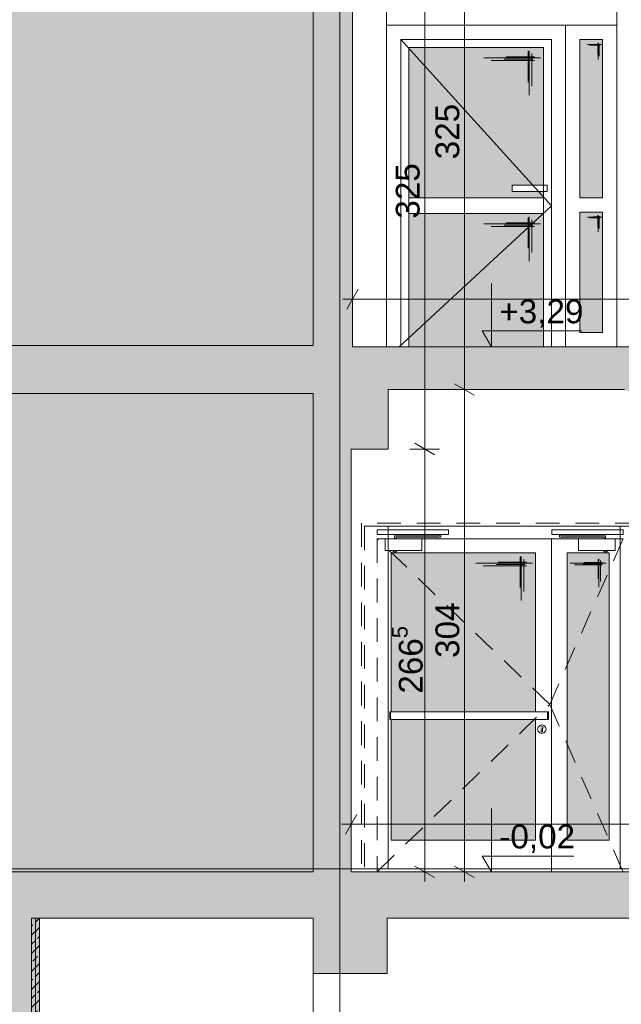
# Paper-space layout 'A-42 PRZEKRÓJ A-A' of a CAD drawing. Header units: millimetres. Extents: x 0 to 1114, y -5 to 726.
# Tile 63 of 92: x 459 to 497, y 186 to 248. Entities that reach past the tile are written whole.
import ezdxf
from ezdxf.xclip import XClip

# ---------------------------------------------------------------- set-up
doc = ezdxf.new("R2010")
doc.units = ezdxf.units.MM
doc.header["$MEASUREMENT"] = 0
doc.header["$XCLIPFRAME"] = 0
for name, pattern in [('DASHDOTX2', [1000, 500, -250, 0, -250]), ('KURZGESTRICHELT', [550, 400, -150]), ('LINIE_3', [25, 15, -10]), ('Przer. długie kreski', [2.5, 1.5, -1]), ('VERDECKT', [381, 254, -127])]:
    doc.linetypes.add(name, pattern=pattern)
for name, color, linetype, lineweight, true_color in [('A_osie_Nr_pióra__16', 7, 'Continuous', 5, 0x0f0f0f), ('A_schody_Nr_pióra__9', 7, 'Continuous', 13, 0xadadad), ('A_stolarka_Nr_pióra__254', 7, 'Continuous', 5, 0xfdfdfd), ('A_stolarka_Nr_pióra__9', 7, 'Continuous', 13, 0xadadad), ('A_strop_Nr_pióra__10', 7, 'Continuous', 13, 0x4b4b4b), ('A_ściany proj_Nr_pióra__10', 7, 'Continuous', 13, 0x4b4b4b), ('A_ściany_Nr_pióra__9', 7, 'Continuous', 13, 0xadadad)]:
    doc.layers.add(name, color=color, linetype=linetype, lineweight=lineweight, true_color=true_color)
for name, color, linetype in [('A_ppoż proj', 7, 'Continuous'), ('A_schody', 7, 'Continuous'), ('A_stolarka', 7, 'Continuous'), ('A_ściany proj', 7, 'Continuous')]:
    doc.layers.add(name, color=color, linetype=linetype)
for name, color, linetype, lineweight in [('A_schody_Nr_pióra__1', 7, 'Continuous', 20), ('A_strop_Nr_pióra__1', 7, 'Continuous', 20), ('A_wymiary_Nr_pióra__1', 7, 'Continuous', 20), ('A_wymiary_Nr_pióra__2', 8, 'Continuous', 13), ('A_ściany proj_Nr_pióra__1', 7, 'Continuous', 20), ('A_ściany proj_Nr_pióra__2', 8, 'Continuous', 13), ('A_ściany_Nr_pióra__1', 7, 'Continuous', 20)]:
    doc.layers.add(name, color=color, linetype=linetype, lineweight=lineweight)
doc.styles.add('STYL_AUTOMATYCZNY_1', font='arial.ttf')
doc.styles.add('STYL_AUTOMATYCZNY_4', font='arial.ttf')

# ---------------------------------------------------------------- blocks, each defined once
blk = doc.blocks.new('Rysunek_1_1', base_point=(-1560.278, -148.908))
at = {"layer": 'A_ppoż proj', "linetype": 'Continuous', "lineweight": 0, "true_color": 0x121212}
blk.add_hatch(color=250, dxfattribs=at).paths.add_polyline_path([(460.097, 190.96), (459.597, 190.96), (459.597, 161.23), (460.097, 161.23)])
at = {"layer": 'A_schody', "linetype": 'Continuous', "lineweight": 0, "true_color": 0x000000}
h = blk.add_hatch(color=18, dxfattribs=at)
h.paths.add_polyline_path([(81.694, 140.929), (175.424, 140.929), (226.244, 140.929), (306.913, 140.929), (548.587, 140.929), (548.587, 244.87), (543.567, 244.87), (543.567, 243.12), (527.617, 243.12), (527.617, 243.652), (527.767, 243.652), (527.767, 244.652), (524.676, 244.652), (524.676, 245.185), (524.826, 245.185), (524.826, 246.185), (521.735, 246.185), (521.735, 246.718), (521.885, 246.718), (521.885, 247.718), (518.794, 247.718), (518.794, 248.251), (518.944, 248.251), (518.944, 249.251), (515.853, 249.251), (515.853, 249.784), (516.003, 249.784), (516.003, 250.784), (512.912, 250.784), (512.912, 251.317), (513.062, 251.317), (513.062, 252.317), (509.971, 252.317), (509.971, 252.85), (510.121, 252.85), (510.121, 253.85), (507.03, 253.85), (507.03, 254.383), (507.18, 254.383), (507.18, 255.383), (504.089, 255.383), (504.089, 255.916), (504.239, 255.916), (504.239, 256.916), (501.148, 256.916), (501.148, 257.449), (501.298, 257.449), (501.298, 258.449), (498.572, 258.449), (498.207, 258.449), (498.207, 258.982), (498.357, 258.982), (498.357, 259.982), (498.277, 259.982), (479.827, 259.982), (479.827, 286.332), (482.217, 286.332), (482.217, 290.162), (496.884, 290.162), (527.025, 274.725), (529.906, 273.25), (543.567, 273.25), (543.567, 276.2), (527.437, 276.2), (527.437, 276.727), (527.587, 276.727), (527.587, 277.727), (524.454, 277.727), (524.454, 278.255), (524.604, 278.255), (524.604, 279.255), (521.471, 279.255), (521.471, 279.783), (521.621, 279.783), (521.621, 280.783), (518.488, 280.783), (518.488, 281.31), (518.638, 281.31), (518.638, 282.31), (515.505, 282.31), (515.505, 282.838), (515.655, 282.838), (515.655, 283.838), (512.522, 283.838), (512.522, 284.366), (512.672, 284.366), (512.672, 285.366), (509.539, 285.366), (509.539, 285.894), (509.689, 285.894), (509.689, 286.894), (506.556, 286.894), (506.556, 287.421), (506.706, 287.421), (506.706, 288.421), (503.573, 288.421), (503.573, 288.949), (503.723, 288.949), (503.723, 289.949), (500.59, 289.949), (500.59, 290.477), (500.74, 290.477), (500.74, 291.477), (497.79, 291.477), (497.607, 291.477), (497.607, 292.005), (497.757, 292.005), (497.757, 293.005), (497.647, 293.005), (497.497, 293.005), (494.627, 293.005), (479.247, 293.005), (479.217, 293.005), (479.217, 319.235), (481.647, 319.235), (481.647, 323.105), (496.903, 323.105), (527.216, 307.736), (530.839, 305.9), (543.567, 305.9), (543.567, 309.21), (530.456, 309.21), (527.627, 309.21), (527.627, 309.736), (527.777, 309.736), (527.777, 310.736), (524.617, 310.736), (524.617, 311.262), (524.767, 311.262), (524.767, 312.262), (521.607, 312.262), (521.607, 312.788), (521.757, 312.788), (521.757, 313.788), (518.597, 313.788), (518.597, 314.314), (518.747, 314.314), (518.747, 315.314), (515.587, 315.314), (515.587, 315.84), (515.737, 315.84), (515.737, 316.84), (512.577, 316.84), (512.577, 317.366), (512.727, 317.366), (512.727, 318.366), (509.567, 318.366), (509.567, 318.892), (509.717, 318.892), (509.717, 319.892), (506.557, 319.892), (506.557, 320.418), (506.707, 320.418), (506.707, 321.418), (503.547, 321.418), (503.547, 321.944), (503.697, 321.944), (503.697, 322.944), (500.537, 322.944), (500.537, 323.47), (500.687, 323.47), (500.687, 324.47), (497.527, 324.47), (497.527, 324.493), (497.527, 324.996), (497.677, 324.996), (497.677, 325.996), (497.647, 325.996), (497.177, 325.996), (479.547, 325.996), (479.547, 351.996), (481.717, 351.996), (481.717, 355.946), (498.578, 355.946), (527.341, 341.136), (530.809, 339.35), (543.567, 339.35), (543.567, 342.65), (527.677, 342.65), (527.677, 343.181), (527.827, 343.181), (527.827, 344.181), (524.703, 344.181), (524.703, 344.712), (524.853, 344.712), (524.853, 345.712), (521.729, 345.712), (521.729, 346.244), (521.879, 346.244), (521.879, 347.244), (518.755, 347.244), (518.755, 347.775), (518.905, 347.775), (518.905, 348.775), (515.781, 348.775), (515.781, 349.306), (515.931, 349.306), (515.931, 350.306), (512.807, 350.306), (512.807, 350.838), (512.957, 350.838), (512.957, 351.838), (509.833, 351.838), (509.833, 352.369), (509.983, 352.369), (509.983, 353.369), (506.859, 353.369), (506.859, 353.9), (507.009, 353.9), (507.009, 354.9), (503.885, 354.9), (503.885, 355.432), (504.035, 355.432), (504.035, 356.432), (500.911, 356.432), (500.911, 356.963), (501.061, 356.963), (501.061, 357.963), (497.937, 357.963), (497.937, 357.981), (497.937, 358.495), (498.087, 358.495), (498.087, 359.495), (497.607, 359.495), (494.957, 359.495), (479.467, 359.495), (479.467, 385.725), (481.827, 385.725), (481.827, 389.495), (496.894, 389.495), (527.195, 374.445), (530.547, 372.78), (543.567, 372.78), (543.567, 375.94), (527.557, 375.94), (527.557, 376.433), (527.707, 376.433), (527.707, 377.433), (524.551, 377.433), (524.551, 377.926), (524.701, 377.926), (524.701, 378.926), (521.545, 378.926), (521.545, 379.419), (521.695, 379.419), (521.695, 380.419), (518.539, 380.419), (518.539, 380.912), (518.689, 380.912), (518.689, 381.912), (515.533, 381.912), (515.533, 382.405), (515.683, 382.405), (515.683, 383.405), (512.527, 383.405), (512.527, 383.898), (512.677, 383.898), (512.677, 384.898), (509.521, 384.898), (509.521, 385.391), (509.671, 385.391), (509.671, 386.391), (506.515, 386.391), (506.515, 386.884), (506.665, 386.884), (506.665, 387.884), (506.416, 387.884), (503.509, 387.884), (503.509, 388.377), (503.659, 388.377), (503.659, 389.377), (503.413, 389.377), (500.503, 389.377), (500.503, 389.87), (500.653, 389.87), (500.653, 390.87), (500.41, 390.87), (497.813, 390.87), (497.497, 390.87), (497.497, 391.363), (497.647, 391.363), (497.647, 392.363), (479.397, 392.363), (479.397, 418.623), (481.617, 418.623), (481.617, 422.123), (498.369, 422.123), (527.387, 407.759), (531.063, 405.94), (543.567, 405.94), (543.567, 409.28), (527.697, 409.28), (527.697, 409.765), (527.847, 409.765), (527.847, 410.765), (524.697, 410.765), (524.697, 411.25), (524.847, 411.25), (524.847, 412.25), (521.697, 412.25), (521.697, 412.735), (521.847, 412.735), (521.847, 413.735), (518.697, 413.735), (518.697, 414.22), (518.847, 414.22), (518.847, 415.22), (515.697, 415.22), (515.697, 415.705), (515.847, 415.705), (515.847, 416.705), (512.697, 416.705), (512.697, 417.189), (512.847, 417.189), (512.847, 418.189), (509.697, 418.189), (509.697, 418.674), (509.847, 418.674), (509.847, 419.674), (506.697, 419.674), (506.697, 420.159), (506.847, 420.159), (506.847, 421.159), (503.697, 421.159), (503.697, 421.644), (503.847, 421.644), (503.847, 422.644), (500.697, 422.644), (500.697, 423.129), (500.847, 423.129), (500.847, 424.129), (497.697, 424.129), (497.697, 424.614), (497.847, 424.614), (497.847, 425.614), (479.317, 425.614), (479.317, 451.774), (481.707, 451.774), (481.707, 455.544), (496.931, 455.544), (527.257, 440.792), (530.881, 439.03), (543.567, 439.03), (543.567, 442.31), (527.567, 442.31), (527.567, 442.785), (527.717, 442.785), (527.717, 443.785), (524.533, 443.785), (524.533, 444.261), (524.683, 444.261), (524.683, 445.261), (521.499, 445.261), (521.499, 445.737), (521.649, 445.737), (521.649, 446.737), (518.465, 446.737), (518.465, 447.213), (518.615, 447.213), (518.615, 448.213), (515.431, 448.213), (515.431, 448.689), (515.581, 448.689), (515.581, 449.689), (512.397, 449.689), (512.397, 450.165), (512.547, 450.165), (512.547, 451.165), (509.363, 451.165), (509.363, 451.641), (509.513, 451.641), (509.513, 452.641), (506.329, 452.641), (506.329, 453.117), (506.479, 453.117), (506.479, 454.117), (503.295, 454.117), (503.295, 454.593), (503.445, 454.593), (503.445, 455.593), (500.261, 455.593), (500.261, 456.069), (500.411, 456.069), (500.411, 457.069), (497.227, 457.069), (497.227, 457.545), (497.377, 457.545), (497.377, 458.545), (479.247, 458.545), (479.247, 484.675), (481.019, 484.675), (481.019, 488.575), (496.868, 488.575), (530.662, 472.1), (543.567, 472.1), (543.567, 475.18), (527.767, 475.18), (527.767, 475.645), (527.917, 475.645), (527.917, 476.645), (524.761, 476.645), (524.761, 477.11), (524.911, 477.11), (524.911, 478.11), (521.755, 478.11), (521.755, 478.576), (521.905, 478.576), (521.905, 479.576), (518.749, 479.576), (518.749, 480.041), (518.899, 480.041), (518.899, 481.041), (515.743, 481.041), (515.743, 481.507), (515.893, 481.507), (515.893, 482.507), (512.737, 482.507), (512.737, 482.972), (512.887, 482.972), (512.887, 483.972), (509.731, 483.972), (509.731, 484.438), (509.881, 484.438), (509.881, 485.438), (506.725, 485.438), (506.725, 485.903), (506.875, 485.903), (506.875, 486.903), (503.719, 486.903), (503.719, 487.369), (503.869, 487.369), (503.869, 488.369), (500.713, 488.369), (500.713, 488.834), (500.863, 488.834), (500.863, 489.834), (497.707, 489.834), (497.707, 490.3), (497.857, 490.3), (497.857, 491.3), (479.277, 491.3), (479.277, 517.52), (481.377, 517.52), (481.377, 521.533), (478.41, 521.533), (478.41, 524.133), (477.357, 524.133), (352.051, 524.133), (352.051, 536.095), (543.567, 536.095), (543.567, 527.836), (543.567, 524.133), (547.587, 524.133), (547.587, 521.533), (543.567, 521.533), (543.567, 517.54), (548.587, 517.54), (548.587, 540.961), (543.567, 540.961), (543.567, 539.119), (348.996, 539.119), (348.996, 564.681), (346.838, 564.681), (346.838, 562.317), (85.194, 562.317), (85.194, 564.681), (81.694, 564.681), (81.694, 553.481), (85.194, 553.481), (85.194, 558.993), (147.194, 558.993), (147.194, 524.281), (131.294, 524.281), (131.294, 520.056), (146.901, 520.056), (146.901, 517.255), (150.894, 517.255), (150.894, 491.056), (131.644, 491.056), (131.644, 491.558), (131.794, 491.558), (131.794, 492.558), (128.604, 492.558), (128.604, 493.06), (128.754, 493.06), (128.754, 494.06), (125.564, 494.06), (125.564, 494.562), (125.714, 494.562), (125.714, 495.562), (122.524, 495.562), (122.524, 496.065), (122.674, 496.065), (122.674, 497.065), (119.484, 497.065), (119.484, 497.567), (119.634, 497.567), (119.634, 498.567), (116.444, 498.567), (116.444, 499.069), (116.594, 499.069), (116.594, 500.069), (113.404, 500.069), (113.404, 500.571), (113.554, 500.571), (113.554, 501.571), (110.364, 501.571), (110.364, 502.074), (110.514, 502.074), (110.514, 503.074), (107.324, 503.074), (107.324, 503.576), (107.474, 503.576), (107.474, 504.576), (104.284, 504.576), (104.284, 505.078), (104.434, 505.078), (104.434, 506.078), (101.244, 506.078), (101.244, 506.581), (101.394, 506.581), (101.394, 507.581), (98.194, 507.581), (85.194, 507.581), (85.194, 504.381), (101.294, 504.381), (133.823, 488.306), (146.674, 488.306), (146.674, 484.256), (150.694, 484.256), (150.694, 458.206), (131.244, 458.206), (131.244, 458.69), (131.394, 458.69), (131.394, 459.69), (128.264, 459.69), (128.264, 460.174), (128.414, 460.174), (128.414, 461.174), (125.284, 461.174), (125.284, 461.658), (125.434, 461.658), (125.434, 462.658), (122.304, 462.658), (122.304, 463.142), (122.454, 463.142), (122.454, 464.142), (119.324, 464.142), (119.324, 464.626), (119.474, 464.626), (119.474, 465.626), (116.344, 465.626), (116.344, 466.11), (116.494, 466.11), (116.494, 467.11), (113.364, 467.11), (113.364, 467.594), (113.514, 467.594), (113.514, 468.594), (110.384, 468.594), (110.384, 469.078), (110.534, 469.078), (110.534, 470.078), (107.404, 470.078), (107.404, 470.562), (107.554, 470.562), (107.554, 471.562), (104.424, 471.562), (104.424, 472.046), (104.574, 472.046), (104.574, 473.046), (101.444, 473.046), (101.444, 473.531), (101.594, 473.531), (101.594, 474.531), (101.044, 474.531), (85.194, 474.531), (85.194, 471.531), (101.123, 471.531), (133.451, 455.431), (147.014, 455.431), (147.014, 451.371), (150.394, 451.371), (150.394, 425.231), (130.844, 425.231), (130.844, 425.744), (130.994, 425.744), (130.994, 426.744), (127.904, 426.744), (127.904, 427.258), (128.054, 427.258), (128.054, 428.258), (124.964, 428.258), (124.964, 428.771), (125.114, 428.771), (125.114, 429.771), (122.024, 429.771), (122.024, 430.285), (122.174, 430.285), (122.174, 431.285), (119.084, 431.285), (119.084, 431.799), (119.234, 431.799), (119.234, 432.799), (116.144, 432.799), (116.144, 433.312), (116.294, 433.312), (116.294, 434.312), (113.204, 434.312), (113.204, 434.826), (113.354, 434.826), (113.354, 435.826), (110.264, 435.826), (110.264, 436.34), (110.414, 436.34), (110.414, 437.34), (107.324, 437.34), (107.324, 437.853), (107.474, 437.853), (107.474, 438.853), (104.384, 438.853), (104.384, 439.367), (104.534, 439.367), (104.534, 440.367), (101.444, 440.367), (101.444, 440.881), (101.594, 440.881), (101.594, 441.881), (98.394, 441.881), (85.194, 441.881), (85.194, 438.631), (101.54, 438.631), (133.928, 421.956), (146.574, 421.956), (146.574, 418.066), (150.194, 418.066), (150.194, 391.956), (130.844, 391.956), (130.844, 392.467), (130.994, 392.467), (130.994, 393.467), (127.814, 393.467), (127.814, 393.978), (127.964, 393.978), (127.964, 394.978), (124.784, 394.978), (124.784, 395.49), (124.934, 395.49), (124.934, 396.49), (121.754, 396.49), (121.754, 397.001), (121.904, 397.001), (121.904, 398.001), (118.724, 398.001), (118.724, 398.512), (118.874, 398.512), (118.874, 399.512), (115.694, 399.512), (115.694, 400.024), (115.844, 400.024), (115.844, 401.024), (112.664, 401.024), (112.664, 401.535), (112.814, 401.535), (112.814, 402.535), (109.634, 402.535), (109.634, 403.046), (109.784, 403.046), (109.784, 404.046), (106.604, 404.046), (106.604, 404.558), (106.754, 404.558), (106.754, 405.558), (103.574, 405.558), (103.574, 406.069), (103.724, 406.069), (103.724, 407.069), (100.544, 407.069), (100.544, 407.581), (100.694, 407.581), (100.694, 408.581), (97.494, 408.581), (85.194, 408.581), (85.194, 405.431), (100.469, 405.431), (133.448, 388.981), (146.924, 388.981), (146.924, 385.311), (150.794, 385.311), (150.794, 358.881), (131.244, 358.881), (131.244, 359.376), (131.394, 359.376), (131.394, 360.376), (128.244, 360.376), (128.244, 360.871), (128.394, 360.871), (128.394, 361.871), (125.244, 361.871), (125.244, 362.367), (125.394, 362.367), (125.394, 363.367), (122.244, 363.367), (122.244, 363.862), (122.394, 363.862), (122.394, 364.862), (119.244, 364.862), (119.244, 365.358), (119.394, 365.358), (119.394, 366.358), (116.244, 366.358), (116.244, 366.853), (116.394, 366.853), (116.394, 367.853), (113.244, 367.853), (113.244, 368.349), (113.394, 368.349), (113.394, 369.349), (110.244, 369.349), (110.244, 369.844), (110.394, 369.844), (110.394, 370.844), (107.244, 370.844), (107.244, 371.34), (107.394, 371.34), (107.394, 372.34), (104.244, 372.34), (104.244, 372.835), (104.394, 372.835), (104.394, 373.835), (101.244, 373.835), (101.244, 374.331), (101.394, 374.331), (101.394, 375.331), (98.194, 375.331), (85.194, 375.331), (85.194, 372.331), (100.9, 372.331), (134.251, 355.706), (146.737, 355.706), (146.737, 352.136), (150.694, 352.136), (150.694, 325.906), (150.494, 325.906), (131.144, 325.906), (131.144, 326.408), (131.294, 326.408), (131.294, 327.408), (128.164, 327.408), (128.164, 327.91), (128.314, 327.91), (128.314, 328.91), (125.184, 328.91), (125.184, 329.412), (125.334, 329.412), (125.334, 330.412), (122.204, 330.412), (122.204, 330.915), (122.354, 330.915), (122.354, 331.915), (119.224, 331.915), (119.224, 332.417), (119.374, 332.417), (119.374, 333.417), (116.244, 333.417), (116.244, 333.919), (116.394, 333.919), (116.394, 334.919), (113.264, 334.919), (113.264, 335.421), (113.414, 335.421), (113.414, 336.421), (110.284, 336.421), (110.284, 336.924), (110.434, 336.924), (110.434, 337.924), (107.304, 337.924), (107.304, 338.426), (107.454, 338.426), (107.454, 339.426), (104.324, 339.426), (104.324, 339.928), (104.474, 339.928), (104.474, 340.928), (101.344, 340.928), (101.344, 341.431), (101.494, 341.431), (101.494, 342.431), (98.294, 342.431), (85.194, 342.431), (85.194, 339.231), (101.379, 339.231), (134.06, 322.756), (146.544, 322.756), (146.544, 319.066), (150.494, 319.066), (150.494, 292.856), (130.894, 292.856), (130.844, 292.856), (130.844, 293.321), (130.994, 293.321), (130.994, 294.321), (127.884, 294.321), (127.884, 294.787), (128.034, 294.787), (128.034, 295.787), (124.924, 295.787), (124.924, 296.253), (125.074, 296.253), (125.074, 297.253), (121.964, 297.253), (121.964, 297.719), (122.114, 297.719), (122.114, 298.719), (119.004, 298.719), (119.004, 299.185), (119.154, 299.185), (119.154, 300.185), (116.044, 300.185), (116.044, 300.651), (116.194, 300.651), (116.194, 301.651), (113.084, 301.651), (113.084, 302.117), (113.234, 302.117), (113.234, 303.117), (110.124, 303.117), (110.124, 303.583), (110.274, 303.583), (110.274, 304.583), (107.164, 304.583), (107.164, 305.049), (107.314, 305.049), (107.314, 306.049), (104.204, 306.049), (104.204, 306.515), (104.354, 306.515), (104.354, 307.515), (101.244, 307.515), (101.244, 307.981), (101.394, 307.981), (101.394, 308.981), (98.194, 308.981), (85.194, 308.981), (85.194, 306.131), (100.659, 306.131), (132.664, 290.281), (147.001, 290.281), (147.001, 286.281), (150.794, 286.281), (150.894, 286.281), (150.894, 260.081), (150.794, 260.081), (131.544, 260.081), (131.544, 260.54), (131.694, 260.54), (131.694, 261.54), (128.514, 261.54), (128.514, 261.999), (128.664, 261.999), (128.664, 262.999), (125.484, 262.999), (125.484, 263.458), (125.634, 263.458), (125.634, 264.458), (122.454, 264.458), (122.454, 264.917), (122.604, 264.917), (122.604, 265.917), (119.424, 265.917), (119.424, 266.376), (119.574, 266.376), (119.574, 267.376), (116.394, 267.376), (116.394, 267.835), (116.544, 267.835), (116.544, 268.835), (113.364, 268.835), (113.364, 269.294), (113.514, 269.294), (113.514, 270.294), (110.334, 270.294), (110.334, 270.753), (110.484, 270.753), (110.484, 271.753), (107.304, 271.753), (107.304, 272.212), (107.454, 272.212), (107.454, 273.212), (104.274, 273.212), (104.274, 273.671), (104.424, 273.671), (104.424, 274.671), (101.244, 274.671), (101.244, 275.131), (101.394, 275.131), (101.394, 276.131), (98.194, 276.131), (85.194, 276.131), (85.194, 276.281), (81.694, 276.281), (81.694, 161.081)])
h.paths.add_polyline_path([(85.194, 241.081), (99.89, 241.081), (133.69, 224.181), (146.852, 224.181), (146.852, 220.611), (150.594, 220.611), (150.594, 194.081), (134.194, 194.081), (130.994, 194.081), (130.844, 194.081), (130.844, 194.581), (130.994, 194.581), (130.994, 195.581), (127.874, 195.581), (127.874, 196.081), (128.024, 196.081), (128.024, 197.081), (124.904, 197.081), (124.904, 197.581), (125.054, 197.581), (125.054, 198.581), (121.934, 198.581), (121.934, 199.081), (122.084, 199.081), (122.084, 200.081), (118.964, 200.081), (118.964, 200.581), (119.114, 200.581), (119.114, 201.581), (115.994, 201.581), (115.994, 202.081), (116.144, 202.081), (116.144, 203.081), (113.024, 203.081), (113.024, 203.581), (113.174, 203.581), (113.174, 204.581), (110.054, 204.581), (110.054, 205.081), (110.204, 205.081), (110.204, 206.081), (107.084, 206.081), (107.084, 206.581), (107.234, 206.581), (107.234, 207.581), (104.114, 207.581), (104.114, 208.081), (104.264, 208.081), (104.264, 209.081), (101.144, 209.081), (101.144, 209.581), (101.294, 209.581), (101.294, 210.581), (85.694, 210.581), (85.194, 210.581)], flags=0)
h.paths.add_polyline_path([(85.194, 207.481), (100.985, 207.481), (134.051, 190.781), (147.294, 190.781), (147.294, 187.311), (150.694, 187.311), (150.694, 161.081), (129.144, 161.081), (129.144, 161.711), (129.294, 161.711), (129.294, 162.711), (126.2, 162.711), (126.2, 163.341), (126.35, 163.341), (126.35, 164.341), (123.255, 164.341), (123.255, 164.971), (123.405, 164.971), (123.405, 165.971), (120.311, 165.971), (120.311, 166.601), (120.461, 166.601), (120.461, 167.601), (117.366, 167.601), (117.366, 168.231), (117.516, 168.231), (117.516, 169.231), (114.422, 169.231), (114.422, 169.861), (114.572, 169.861), (114.572, 170.861), (111.477, 170.861), (111.477, 171.491), (111.627, 171.491), (111.627, 172.491), (108.533, 172.491), (108.533, 173.121), (108.683, 173.121), (108.683, 174.121), (105.588, 174.121), (105.588, 174.751), (105.738, 174.751), (105.738, 175.751), (102.644, 175.751), (102.644, 176.381), (102.794, 176.381), (102.794, 177.381), (99.594, 177.381), (85.694, 177.381), (85.194, 177.381)], flags=0)
h.paths.add_polyline_path([(98.194, 243.581), (85.194, 243.581), (85.194, 273.581), (100.052, 273.581), (134.109, 257.181), (146.856, 257.181), (146.856, 253.581), (150.794, 253.581), (150.794, 227.081), (131.244, 227.081), (131.244, 227.581), (131.394, 227.581), (131.394, 228.581), (128.244, 228.581), (128.244, 229.081), (128.394, 229.081), (128.394, 230.081), (125.244, 230.081), (125.244, 230.581), (125.394, 230.581), (125.394, 231.581), (122.244, 231.581), (122.244, 232.081), (122.394, 232.081), (122.394, 233.081), (119.244, 233.081), (119.244, 233.581), (119.394, 233.581), (119.394, 234.581), (116.244, 234.581), (116.244, 235.081), (116.394, 235.081), (116.394, 236.081), (113.244, 236.081), (113.244, 236.581), (113.394, 236.581), (113.394, 237.581), (110.244, 237.581), (110.244, 238.081), (110.394, 238.081), (110.394, 239.081), (107.244, 239.081), (107.244, 239.581), (107.394, 239.581), (107.394, 240.581), (104.244, 240.581), (104.244, 241.081), (104.394, 241.081), (104.394, 242.081), (101.244, 242.081), (101.244, 242.581), (101.394, 242.581), (101.394, 243.581)], flags=0)
h.paths.add_polyline_path([(172.924, 149.057), (153.247, 149.057), (153.247, 526.588), (172.924, 526.588)], flags=0)
h.paths.add_polyline_path([(153.247, 529.128), (153.247, 540.019), (153.247, 558.993), (197.906, 558.993), (197.906, 529.128), (175.424, 529.128)], flags=0)
h.paths.add_polyline_path([(175.424, 458.356), (175.424, 487.895), (224.744, 487.895), (224.744, 479.356), (226.244, 479.356), (226.244, 491.056), (175.424, 491.056), (175.424, 520.915), (224.744, 520.915), (224.744, 512.056), (226.244, 512.056), (226.244, 526.757), (254.323, 526.757), (254.323, 149.057), (226.244, 149.057), (226.244, 161.081), (175.424, 161.081), (175.424, 190.716), (224.744, 190.716), (224.744, 182.081), (226.244, 182.081), (226.244, 194.081), (175.424, 194.081), (175.424, 223.904), (224.744, 223.904), (224.744, 215.081), (226.244, 215.081), (226.244, 227.081), (175.424, 227.081), (175.424, 257.094), (224.744, 257.094), (224.744, 248.081), (226.244, 248.081), (226.244, 260.081), (175.424, 260.081), (175.424, 289.86), (224.744, 289.86), (224.744, 281.081), (226.244, 281.081), (226.244, 292.856), (175.424, 292.856), (175.424, 322.879), (224.744, 322.879), (224.744, 313.856), (226.244, 313.856), (226.244, 325.906), (175.424, 325.906), (175.424, 355.9), (224.744, 355.9), (224.744, 346.906), (226.244, 346.906), (226.244, 359.081), (175.424, 359.081), (175.424, 388.92), (224.744, 388.92), (224.744, 380.081), (226.244, 380.081), (226.244, 392.156), (175.424, 392.156), (175.424, 421.855), (224.744, 421.855), (224.744, 413.156), (226.244, 413.156), (226.244, 425.381), (175.424, 425.381), (175.424, 454.875), (224.744, 454.875), (224.744, 446.381), (226.244, 446.381), (226.244, 458.356)], flags=0)
h.paths.add_polyline_path([(224.744, 529.128), (198.906, 529.128), (198.906, 558.993), (214.553, 558.993), (214.553, 554.428), (218.278, 554.428), (218.278, 558.993), (280.423, 558.993), (280.423, 554.428), (284.064, 554.428), (284.064, 558.993), (332.796, 558.993), (346.125, 558.993), (346.125, 552.476), (347.029, 552.476), (347.029, 524.133), (332.796, 524.133), (311.061, 524.133), (311.061, 529.128), (305.413, 529.128), (256.333, 529.128), (254.833, 529.128), (226.244, 529.128)], flags=0)
h.paths.add_polyline_path([(255.709, 227.081), (255.709, 253.581), (259.467, 253.581), (259.467, 256.491), (278.972, 256.491), (278.972, 253.581), (283.324, 253.581), (283.324, 248.081), (285.053, 248.081), (285.053, 260.081), (256.323, 260.081), (255.823, 260.081), (255.823, 286.356), (258.688, 286.356), (258.688, 289.266), (279.283, 289.266), (279.283, 286.356), (283.254, 286.356), (283.254, 281.081), (285.053, 281.081), (285.053, 292.856), (256.323, 292.856), (255.823, 292.856), (255.823, 319.066), (258.343, 319.066), (258.343, 322.256), (279.153, 322.256), (279.153, 319.066), (283.634, 319.066), (283.634, 313.856), (285.053, 313.856), (285.053, 325.906), (256.323, 325.906), (255.823, 325.906), (255.823, 352.136), (258.283, 352.136), (258.283, 355.416), (279.133, 355.416), (279.133, 352.136), (283.504, 352.136), (283.504, 346.906), (285.053, 346.906), (285.053, 359.081), (256.323, 359.081), (255.823, 359.081), (255.823, 385.311), (258.573, 385.311), (258.573, 388.571), (279.593, 388.571), (279.593, 385.311), (283.494, 385.311), (283.494, 380.081), (285.053, 380.081), (285.053, 392.156), (256.323, 392.156), (255.823, 392.156), (255.823, 418.066), (258.523, 418.066), (258.523, 421.666), (279.293, 421.666), (279.293, 418.066), (283.494, 418.066), (283.494, 413.156), (285.053, 413.156), (285.053, 425.381), (256.323, 425.381), (255.823, 425.381), (255.823, 451.371), (258.099, 451.371), (258.099, 455.501), (279.815, 455.501), (279.815, 451.371), (283.574, 451.371), (283.574, 446.381), (285.053, 446.381), (285.053, 458.356), (256.323, 458.356), (255.823, 458.356), (255.823, 484.206), (258.703, 484.206), (258.703, 488.306), (279.604, 488.306), (279.583, 484.206), (283.574, 484.206), (283.574, 479.356), (285.053, 479.356), (285.053, 491.056), (256.323, 491.056), (255.823, 491.056), (255.823, 517.226), (258.689, 517.226), (258.689, 519.525), (258.689, 521.328), (255.923, 521.328), (255.923, 528.128), (283.474, 528.128), (283.474, 521.328), (279.543, 521.328), (279.543, 517.226), (283.674, 517.226), (283.674, 512.056), (285.053, 512.056), (285.053, 527.628), (305.413, 527.628), (305.413, 149.057), (285.053, 149.057), (285.053, 161.081), (256.323, 161.081), (255.823, 161.081), (255.823, 187.581), (258.382, 187.581), (258.382, 190.681), (279.823, 190.681), (279.823, 187.581), (283.474, 187.581), (283.474, 182.081), (285.053, 182.081), (285.053, 194.081), (256.323, 194.081), (255.823, 194.081), (255.823, 220.581), (258.433, 220.581), (258.433, 223.491), (279.303, 223.491), (279.303, 220.581), (283.413, 220.581), (283.413, 215.081), (285.053, 215.081), (285.053, 227.081), (256.209, 227.081)], flags=0)
h.paths.add_polyline_path([(306.913, 289.828), (477.357, 289.828), (477.357, 260.081), (306.913, 260.081)], flags=0)
h.paths.add_polyline_path([(458.097, 161.081), (306.913, 161.081), (306.913, 190.96), (458.097, 190.96)], flags=0)
h.paths.add_polyline_path([(306.913, 458.356), (306.913, 488.028), (477.357, 488.028), (477.357, 458.356)], flags=0)
h.paths.add_polyline_path([(306.913, 425.381), (306.913, 455.328), (477.357, 455.328), (477.357, 425.381)], flags=0)
h.paths.add_polyline_path([(477.357, 392.156), (306.913, 392.156), (306.913, 422.353), (477.357, 422.353), (477.357, 392.363)], flags=0)
h.paths.add_polyline_path([(477.357, 491.056), (306.913, 491.056), (306.913, 521.064), (477.357, 521.064)], flags=0)
h.paths.add_polyline_path([(306.913, 193.881), (306.913, 224.053), (477.357, 224.053), (477.357, 193.881), (458.097, 193.881)], flags=0)
h.paths.add_polyline_path([(306.913, 325.906), (306.913, 356.053), (477.357, 356.053), (477.357, 325.906)], flags=0)
h.paths.add_polyline_path([(306.913, 389.128), (477.357, 389.128), (477.357, 359.081), (306.913, 359.081)], flags=0)
h.paths.add_polyline_path([(477.357, 292.856), (306.913, 292.856), (306.913, 322.878), (477.357, 322.878)], flags=0)
h.paths.add_polyline_path([(306.913, 257.053), (477.357, 257.053), (477.357, 227.081), (306.913, 227.081)], flags=0)
h.paths.add_polyline_path([(460.097, 161.23), (459.597, 161.23), (459.597, 190.96), (477.357, 190.96), (477.357, 187.48), (482.007, 187.48), (482.007, 190.96), (498.336, 190.96), (519.447, 181.159), (521.347, 180.277), (521.347, 179.775), (543.567, 179.775), (543.567, 161.23)], flags=0)
h.paths.add_polyline_path([(479.747, 220.551), (482.078, 220.551), (482.078, 224.303), (496.973, 224.303), (527.249, 209.225), (530.883, 207.415), (543.567, 207.415), (543.567, 182.775), (522.45, 182.775), (519.677, 182.775), (519.677, 184.164), (516.687, 184.164), (516.687, 185.552), (513.697, 185.552), (513.697, 186.94), (510.707, 186.94), (510.707, 188.328), (507.717, 188.328), (507.717, 189.716), (504.727, 189.716), (504.727, 191.104), (501.737, 191.104), (501.737, 192.492), (498.747, 192.492), (498.747, 193.881), (497.557, 193.881), (479.747, 193.881)], flags=0)
h.paths.add_polyline_path([(479.827, 253.051), (481.977, 253.051), (481.977, 256.781), (498.162, 256.781), (527.183, 241.654), (528.401, 241.02), (529.443, 241.02), (543.567, 241.02), (543.567, 210.76), (530.484, 210.76), (527.727, 210.76), (527.727, 211.236), (527.877, 211.236), (527.877, 212.236), (524.74, 212.236), (524.74, 212.712), (524.89, 212.712), (524.89, 213.712), (521.753, 213.712), (521.753, 214.189), (521.903, 214.189), (521.903, 215.189), (518.766, 215.189), (518.766, 215.665), (518.916, 215.665), (518.916, 216.665), (515.779, 216.665), (515.779, 217.142), (515.929, 217.142), (515.929, 218.142), (512.792, 218.142), (512.792, 218.618), (512.942, 218.618), (512.942, 219.618), (509.805, 219.618), (509.805, 220.095), (509.955, 220.095), (509.955, 221.095), (506.818, 221.095), (506.818, 221.571), (506.968, 221.571), (506.968, 222.571), (503.831, 222.571), (503.831, 223.048), (503.981, 223.048), (503.981, 224.048), (500.844, 224.048), (500.844, 224.524), (500.994, 224.524), (500.994, 225.524), (497.994, 225.524), (497.857, 225.524), (497.857, 226.001), (498.007, 226.001), (498.007, 227.001), (497.597, 227.001), (479.827, 227.001)], flags=0)
at = {"layer": 'A_schody', "linetype": 'Continuous', "lineweight": 0, "true_color": 0x121212}
blk.add_hatch(color=250, dxfattribs=at).paths.add_polyline_path([(306.913, 140.929), (458.097, 140.929), (458.097, 193.881), (477.357, 193.881), (477.357, 524.133), (306.913, 524.133)])
at = {"layer": 'A_stolarka', "linetype": 'Continuous', "lineweight": 0, "true_color": 0x2d2d2d}
for points in [[(494.163, 236.401), (495.587, 236.401), (495.587, 246.379), (494.163, 246.379)], [(491.863, 236.796), (489.884, 236.796), (489.884, 237.205), (491.863, 237.205), (491.863, 245.879), (483.377, 245.879), (483.377, 236.401), (491.863, 236.401)], [(491.863, 235.401), (483.377, 235.401), (483.377, 227.001), (491.863, 227.001)], [(495.587, 227.901), (495.587, 235.501), (494.163, 235.501), (494.163, 227.901)], [(482.264, 203.981), (491.364, 203.981), (491.364, 214.001), (482.264, 214.001)], [(493.364, 195.881), (496.004, 195.881), (496.004, 214.001), (493.364, 214.001)], [(482.264, 195.881), (491.364, 195.881), (491.364, 203.481), (482.264, 203.481)]]:
    blk.add_hatch(color=250, dxfattribs=at).paths.add_polyline_path(points)
at = {"layer": 'A_ściany proj', "linetype": 'Continuous', "lineweight": 0, "true_color": 0x4b4b4b}
h = blk.add_hatch(dxfattribs=at)
h.set_pattern_fill('FP_65_0001', color=251, style=0, pattern_type=2)
h.set_pattern_definition([(45, (-1560.27814, -148.90835), (-0.57024626, 0.57024626), []), (45, (-1559.7079, -148.90835), (-0.57024626, 0.57024626), [0.40323, -0.20161])])
h.paths.add_polyline_path([(459.847, 190.96), (459.597, 190.96), (459.597, 161.23), (459.847, 161.23), (460.097, 161.23), (460.097, 190.96)])
at = {"layer": 'A_osie_Nr_pióra__16', "color": 250, "linetype": 'DASHDOTX2', "lineweight": 5, "true_color": 0x0f0f0f}
blk.add_line((479.019, 533.433), (479.019, 175.184), dxfattribs=at)
at = {"layer": 'A_schody_Nr_pióra__1', "color": 7, "linetype": 'Continuous', "lineweight": 20}
for p, q in [((498.007, 227.001), (494.877, 227.001)), ((498.747, 193.881), (495.61, 193.881)), ((498.747, 193.881), (495.61, 193.881))]:
    blk.add_line(p, q, dxfattribs=at)
at = {"layer": 'A_schody_Nr_pióra__9', "color": 253, "linetype": 'Continuous', "lineweight": 13, "true_color": 0xadadad}
for p, q in [((492.174, 203.981), (482.174, 203.981)), ((482.174, 203.981), (482.174, 203.481)), ((482.224, 203.981), (482.224, 203.481)), ((492.124, 203.981), (492.124, 203.481)), ((492.174, 203.981), (492.174, 203.481)), ((492.174, 203.481), (482.174, 203.481))]:
    blk.add_line(p, q, dxfattribs=at)
at = {"layer": 'A_stolarka_Nr_pióra__254', "color": 7, "linetype": 'Continuous', "lineweight": 5, "true_color": 0xfdfdfd}
for p, q in [((495.542, 246.058), (494.648, 246.058)), ((495.447, 246.018), (494.761, 246.018)), ((495.421, 246.038), (494.971, 246.038)), ((495.447, 246.074), (494.997, 246.074)), ((495.286, 246.161), (495.286, 245.431)), ((495.311, 246.172), (495.311, 245.127)), ((495.371, 246.106), (495.371, 245.335)), ((490.901, 245.637), (490.901, 243.692)), ((490.967, 245.667), (490.967, 242.879)), ((491.127, 245.492), (491.127, 243.435)), ((491.683, 245.225), (488.108, 245.225)), ((491.305, 245.064), (488.561, 245.064)), ((491.198, 245.148), (489.398, 245.148)), ((491.305, 245.291), (489.505, 245.291)), ((491.305, 234.813), (489.505, 234.813)), ((490.901, 235.159), (490.901, 233.214)), ((490.967, 235.189), (490.967, 232.401)), ((491.127, 235.014), (491.127, 232.957)), ((495.542, 235.18), (494.648, 235.18)), ((495.447, 235.14), (494.761, 235.14)), ((495.421, 235.16), (494.971, 235.16)), ((495.447, 235.196), (494.997, 235.196)), ((495.286, 235.283), (495.286, 234.553)), ((495.311, 235.294), (495.311, 234.249)), ((495.371, 235.229), (495.371, 234.457)), ((491.683, 234.747), (488.108, 234.747)), ((491.305, 234.586), (488.561, 234.586)), ((491.198, 234.67), (489.398, 234.67)), ((490.402, 213.759), (490.402, 211.814)), ((490.468, 213.789), (490.468, 211.001)), ((491.184, 213.347), (487.609, 213.347)), ((490.806, 213.186), (488.062, 213.186)), ((490.699, 213.27), (488.899, 213.27)), ((490.806, 213.413), (489.006, 213.413)), ((490.628, 213.614), (490.628, 211.557)), ((495.824, 213.347), (493.539, 213.347)), ((495.582, 213.244), (493.829, 213.244)), ((495.514, 213.297), (494.363, 213.297)), ((495.582, 213.389), (494.432, 213.389)), ((495.324, 213.61), (495.324, 212.367)), ((495.366, 213.629), (495.366, 211.848)), ((495.469, 213.518), (495.469, 212.203))]:
    blk.add_line(p, q, dxfattribs=at)
at = {"layer": 'A_stolarka_Nr_pióra__9', "color": 253, "linetype": 'Continuous', "lineweight": 13, "true_color": 0xadadad}
for p, q in [((481.977, 253.001), (481.977, 227.001)), ((496.487, 253.001), (496.487, 227.001)), ((481.977, 247.279), (496.487, 247.279)), ((493.263, 247.279), (493.263, 227.001)), ((482.877, 246.379), (482.877, 227.001)), ((482.877, 246.379), (492.363, 246.379)), ((492.363, 246.379), (492.363, 227.001)), ((494.163, 246.379), (495.587, 246.379)), ((494.163, 246.379), (494.163, 236.401)), ((495.587, 246.379), (495.587, 236.401)), ((483.377, 245.879), (483.377, 227.001)), ((483.377, 245.879), (491.863, 245.879)), ((491.863, 245.879), (491.863, 227.001)), ((489.884, 237.205), (489.884, 236.796)), ((492.109, 237.205), (489.884, 237.205)), ((489.884, 236.796), (492.109, 236.796)), ((492.109, 236.796), (492.109, 237.205)), ((491.863, 236.401), (483.377, 236.401)), ((495.587, 236.401), (494.163, 236.401)), ((491.863, 235.401), (483.377, 235.401)), ((495.587, 235.501), (494.163, 235.501)), ((494.163, 235.501), (494.163, 227.901)), ((495.587, 235.501), (495.587, 227.901)), ((495.587, 227.901), (494.163, 227.901)), ((481.977, 227.001), (496.487, 227.001)), ((496.697, 215.681), (482.077, 215.681)), ((482.077, 214.881), (496.697, 214.881)), ((492.364, 193.881), (492.364, 214.881)), ((482.264, 214.001), (491.364, 214.001)), ((482.264, 203.981), (482.264, 214.001)), ((491.364, 214.001), (491.364, 203.981)), ((493.364, 214.001), (493.364, 195.881)), ((496.004, 214.001), (493.364, 214.001)), ((496.004, 195.881), (496.004, 214.001)), ((482.264, 195.881), (482.264, 203.481)), ((491.364, 203.481), (491.364, 195.881)), ((491.53, 203.016), (491.629, 203.114)), ((491.629, 203.114), (491.764, 203.151)), ((491.764, 203.151), (491.899, 203.114)), ((491.899, 203.114), (491.998, 203.016)), ((491.494, 202.881), (491.53, 203.016)), ((491.53, 202.746), (491.494, 202.881)), ((491.629, 202.647), (491.53, 202.746)), ((491.764, 202.611), (491.629, 202.647)), ((491.71, 203.032), (491.689, 202.977)), ((491.764, 203.055), (491.71, 203.032)), ((491.714, 202.756), (491.714, 202.925)), ((491.729, 202.72), (491.714, 202.756)), ((491.764, 202.706), (491.729, 202.72)), ((491.818, 203.032), (491.764, 203.055)), ((491.799, 202.72), (491.764, 202.706)), ((491.899, 202.647), (491.764, 202.611)), ((491.814, 202.756), (491.799, 202.72)), ((491.814, 202.925), (491.839, 202.977)), ((491.814, 202.925), (491.814, 202.756)), ((491.839, 202.977), (491.818, 203.032)), ((491.998, 202.746), (491.899, 202.647)), ((491.998, 203.016), (492.034, 202.881)), ((492.034, 202.881), (491.998, 202.746)), ((491.364, 195.881), (482.264, 195.881)), ((493.364, 195.881), (496.004, 195.881)), ((496.884, 193.881), (481.571, 193.881))]:
    blk.add_line(p, q, dxfattribs=at)
at = {"layer": 'A_stolarka_Nr_pióra__9', "color": 253, "linetype": 'VERDECKT', "lineweight": 13, "true_color": 0xadadad}
for p, q in [((482.877, 246.379), (492.363, 235.901)), ((492.363, 235.901), (482.777, 227.001))]:
    blk.add_line(p, q, dxfattribs=at)
at = {"layer": 'A_stolarka_Nr_pióra__9', "color": 253, "linetype": 'Przer. długie kreski', "lineweight": 13, "true_color": 0xadadad}
for p, q in [((497.884, 215.881), (480.384, 215.881)), ((480.384, 215.881), (480.384, 193.881)), ((480.584, 215.681), (480.584, 193.881)), ((482.077, 215.681), (480.584, 215.681)), ((497.684, 215.681), (496.697, 215.681)), ((481.384, 214.881), (482.077, 214.881)), ((481.384, 214.881), (481.384, 193.881)), ((492.264, 204.441), (481.384, 214.881)), ((496.884, 214.881), (492.264, 204.441)), ((496.697, 214.881), (496.884, 214.881)), ((481.384, 193.881), (492.264, 204.441)), ((492.264, 204.441), (496.884, 193.881)), ((481.571, 193.881), (480.384, 193.881))]:
    blk.add_line(p, q, dxfattribs=at)
at = {"layer": 'A_stolarka_Nr_pióra__9', "color": 253, "linetype": 'LINIE_3', "lineweight": 13, "true_color": 0xadadad, "flags": 128}
for points in [[(485.884, 215.151), (485.884, 215.451), (481.384, 215.451), (481.384, 215.151)], [(482.484, 214.903), (482.484, 215.086), (485.29, 215.086), (485.29, 215.134), (485.396, 215.134), (485.396, 214.989), (482.572, 214.989), (482.572, 214.903)], [(482.565, 214.903), (482.489, 214.903), (482.489, 214.881), (482.565, 214.881)], [(485.302, 215.134), (485.387, 215.134), (485.387, 215.151), (485.302, 215.151)], [(492.384, 215.151), (492.384, 215.451), (496.884, 215.451), (496.884, 215.151)], [(495.784, 214.903), (495.784, 215.086), (492.978, 215.086), (492.978, 215.134), (492.872, 215.134), (492.872, 214.989), (495.696, 214.989), (495.696, 214.903)], [(492.966, 215.134), (492.881, 215.134), (492.881, 215.151), (492.966, 215.151)], [(495.703, 214.903), (495.779, 214.903), (495.779, 214.881), (495.703, 214.881)], [(484.191, 214.881), (481.884, 214.881), (481.884, 214.157), (484.191, 214.157)], [(494.077, 214.881), (496.384, 214.881), (496.384, 214.157), (494.077, 214.157)]]:
    blk.add_lwpolyline(points, close=True, dxfattribs=at)
for points in [[(482.631, 214.157), (482.356, 214.157), (482.356, 214.131, 0.458316), (482.631, 214.131)], [(495.637, 214.157), (495.912, 214.157), (495.912, 214.131, -0.458316), (495.637, 214.131)]]:
    blk.add_lwpolyline(points, format="xyb", close=True, dxfattribs=at)
at = {"layer": 'A_strop_Nr_pióra__1', "color": 7, "linetype": 'Continuous', "lineweight": 20}
for p, q in [((306.913, 227.081), (477.357, 227.081)), ((481.977, 227.001), (479.827, 227.001)), ((496.973, 224.303), (482.078, 224.303)), ((482.078, 224.303), (482.078, 220.551)), ((306.913, 224.053), (477.357, 224.053)), ((482.078, 220.551), (479.747, 220.551)), ((306.913, 193.881), (477.357, 193.881)), ((479.747, 193.881), (482.078, 193.881)), ((459.597, 190.96), (477.357, 190.96)), ((477.357, 190.96), (477.357, 187.48)), ((482.007, 190.96), (482.007, 187.48)), ((482.007, 190.96), (498.336, 190.96)), ((477.357, 187.48), (482.007, 187.48))]:
    blk.add_line(p, q, dxfattribs=at)
at = {"layer": 'A_strop_Nr_pióra__10', "color": 251, "linetype": 'KURZGESTRICHELT', "lineweight": 13, "true_color": 0x4b4b4b}
blk.add_line((226.244, 194.081), (584.779, 194.081), dxfattribs=at)
at = {"layer": 'A_wymiary_Nr_pióra__1', "color": 7, "linetype": 'Continuous', "lineweight": 20}
for p, q in [((480.188, 230.626), (479.466, 229.376)), ((488.583, 227.001), (488.583, 231.001)), ((488.583, 227.001), (488.003, 228.001)), ((488.003, 228.001), (488.583, 228.001)), ((488.583, 228.001), (494.288, 228.001)), ((486.252, 224.664), (487.502, 223.942)), ((483.752, 220.911), (485.002, 220.19)), ((480.108, 197.506), (479.386, 196.256)), ((488.583, 193.881), (488.583, 197.881)), ((488.583, 193.881), (488.003, 194.881)), ((488.003, 194.881), (488.583, 194.881)), ((488.583, 194.881), (493.771, 194.881)), ((483.752, 194.241), (485.002, 193.52)), ((486.252, 194.241), (487.502, 193.52))]:
    blk.add_line(p, q, dxfattribs=at)
at = {"layer": 'A_wymiary_Nr_pióra__2', "color": 8, "linetype": 'Continuous', "lineweight": 13}
for p, q in [((486.877, 224.303), (486.877, 256.781)), ((484.377, 220.551), (484.377, 253.051)), ((479.827, 229.063), (479.827, 230.938)), ((479.216, 230.001), (479.827, 230.001)), ((479.827, 230.001), (543.567, 230.001)), ((488.583, 227.001), (487.833, 227.001)), ((488.583, 227.001), (489.333, 227.001)), ((487.814, 224.303), (485.939, 224.303)), ((486.877, 193.881), (486.877, 224.303)), ((485.314, 220.551), (483.439, 220.551)), ((484.377, 193.881), (484.377, 220.551)), ((479.747, 195.943), (479.747, 197.818)), ((479.136, 196.881), (479.747, 196.881)), ((479.747, 196.881), (543.567, 196.881)), ((485.314, 193.881), (483.439, 193.881)), ((484.377, 193.269), (484.377, 193.881)), ((487.814, 193.881), (485.939, 193.881)), ((486.877, 193.269), (486.877, 193.881)), ((488.583, 193.881), (487.833, 193.881)), ((488.583, 193.881), (489.333, 193.881))]:
    blk.add_line(p, q, dxfattribs=at)
at = {"layer": 'A_ściany proj_Nr_pióra__1', "color": 7, "linetype": 'Continuous', "lineweight": 20, "flags": 128}
for points in [[(459.597, 161.23), (459.597, 190.96)], [(460.097, 190.96), (460.097, 161.23)]]:
    blk.add_lwpolyline(points, dxfattribs=at)
at = {"layer": 'A_ściany proj_Nr_pióra__10', "color": 251, "linetype": 'Continuous', "lineweight": 13, "true_color": 0x4b4b4b}
blk.add_line((459.847, 190.96), (459.847, 161.23), dxfattribs=at)
at = {"layer": 'A_ściany proj_Nr_pióra__2', "color": 8, "linetype": 'Continuous', "lineweight": 13, "flags": 128}
for points in [[(459.597, 190.96), (459.847, 190.96)], [(459.847, 190.96), (460.097, 190.96)]]:
    blk.add_lwpolyline(points, dxfattribs=at)
at = {"layer": 'A_ściany_Nr_pióra__1', "color": 7, "linetype": 'Continuous', "lineweight": 20}
for p, q in [((477.357, 257.053), (477.357, 227.081)), ((479.827, 253.051), (479.827, 227.001)), ((477.357, 224.053), (477.357, 193.881)), ((479.747, 220.551), (479.747, 193.881)), ((459.597, 190.96), (459.597, 161.23))]:
    blk.add_line(p, q, dxfattribs=at)
at = {"layer": 'A_ściany_Nr_pióra__9', "color": 253, "linetype": 'Continuous', "lineweight": 13, "true_color": 0xadadad}
for p, q in [((482.077, 215.681), (482.077, 194.081)), ((496.697, 215.681), (496.697, 194.081)), ((477.357, 161.23), (477.357, 187.48))]:
    blk.add_line(p, q, dxfattribs=at)
at = {"layer": 'A_wymiary_Nr_pióra__1', "color": 7, "linetype": 'Continuous', "lineweight": 20, "char_height": 1.5, "width": 3.43226, "attachment_point": 7, "rotation": 90, "style": 'STYL_AUTOMATYCZNY_4'}
for s, insert in [('\\A1;{\\pql;\\fArial|b0|i0|c238|p0;\\W1.000000;325}', (486.577, 238.826)), ('\\A1;{\\pql;\\fArial|b0|i0|c238|p0;\\W1.000000;325}', (484.077, 235.084)), ('\\A1;{\\pql;\\fArial|b0|i0|c238|p0;\\W1.000000;304}', (486.577, 207.376))]:
    blk.add_mtext(s, dxfattribs=dict(at, insert=insert))
at = {"layer": 'A_wymiary_Nr_pióra__1', "color": 7, "linetype": 'Continuous', "lineweight": 20, "char_height": 1.5, "attachment_point": 7, "style": 'STYL_AUTOMATYCZNY_4'}
for s, insert, width in [('\\A1;{\\pql;\\fArial|b0|i0|c238|p0;\\W1.000000;+3,29}', (489.083, 228.201), 5.20514), ('\\A1;{\\pql;\\fArial|b0|i0|c238|p0;\\W1.000000;-0,02}', (489.083, 195.081), 4.68885)]:
    blk.add_mtext(s, dxfattribs=dict(at, insert=insert, width=width))
at = {"layer": 'A_wymiary_Nr_pióra__1', "color": 7, "linetype": 'Continuous', "lineweight": 20, "insert": (484.685, 205.122), "char_height": 1.5, "attachment_point": 7, "rotation": 90, "style": 'STYL_AUTOMATYCZNY_1'}
blk.add_mtext('\\A1;{\\pql;\\fArial|b0|i0|c238|p0;\\W1.000000;266\\fArial|b0|i0|c238|p0;\\W1.000000;\\A1{\\H.66x;\\S5^  ;}}', dxfattribs=at)

psp = doc.layouts.new('A-42 PRZEKRÓJ A-A')

# ---------------------------------------------------------------- block references
at = {"color": 37, "linetype": 'Continuous', "lineweight": 5, "true_color": 0x656532}
ref = psp.add_blockref('Rysunek_1_1', (-1560.278, -148.908), dxfattribs=at)
XClip(ref).set_block_clipping_path([(39.0902360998, 131.2954404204), (584.779237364, 589.1)])

doc.saveas('drawing.dxf')
